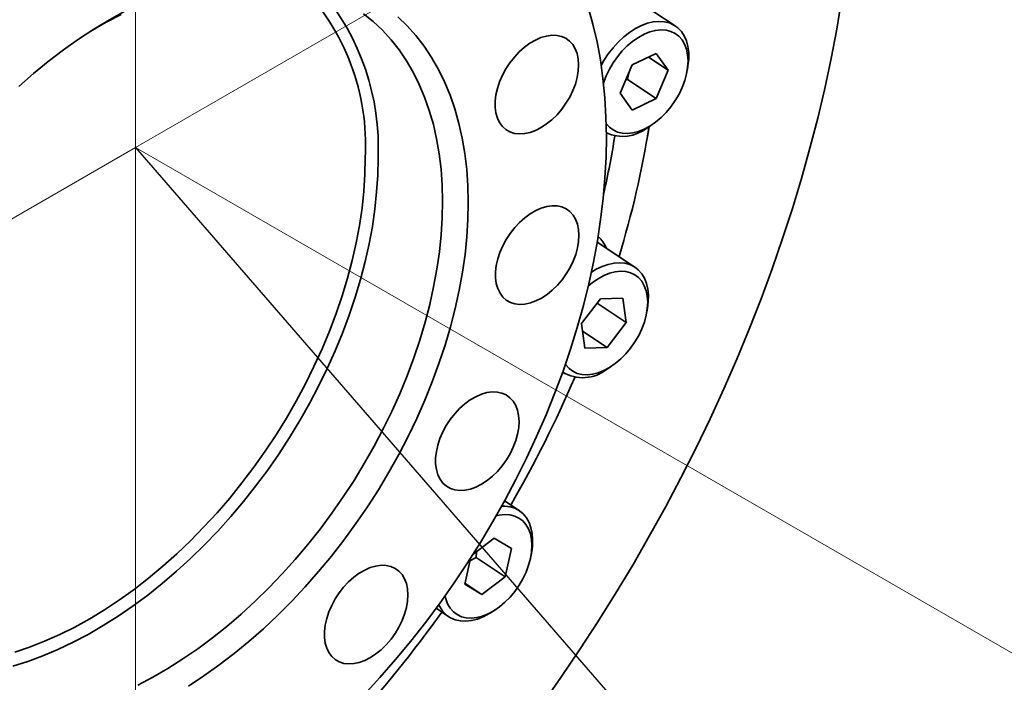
# Model space of a CAD drawing. Header units: millimetres. Extents: x 6316 to 18291, y -19059 to -9021.
# Tile 135 of 146: x 18170.65 to 18178.44, y -18636.78 to -18631.53. Entities that reach past the tile are written whole.
import ezdxf

# ---------------------------------------------------------------- set-up
doc = ezdxf.new("R2010")
doc.units = ezdxf.units.MM
doc.header["$LTSCALE"] = 10
doc.layers.add('1轮廓实线层', color=7, linetype='Continuous', lineweight=18)

msp = doc.modelspace()

# ---------------------------------------------------------------- linework, layer by layer
msp.add_line((18171.5669, -18632.5437), (18183.2582, -18646.0437))
at = {"color": 7, "linetype": 'Continuous', "lineweight": 35}
for p, q in [((18174.9445, -18634.3222), (18174.9593, -18634.332)), ((18175.296, -18634.2977), (18175.3227, -18634.2807)), ((18174.6948, -18635.7718), (18174.7001, -18635.7406))]:
    msp.add_line(p, q, dxfattribs=at)
at = {"color": 7, "linetype": 'Continuous', "lineweight": 35, "flags": 128}
for points in [[(18174.5997, -18634.7119), (18174.5967, -18634.6657), (18174.5878, -18634.623), (18174.5733, -18634.5847), (18174.5533, -18634.5515), (18174.5282, -18634.524), (18174.4986, -18634.5026), (18174.4648, -18634.4877), (18174.4276, -18634.4796), (18174.3875, -18634.4785), (18174.3453, -18634.4843), (18174.3018, -18634.497), (18174.2577, -18634.5163), (18174.2138, -18634.5419), (18174.1709, -18634.5733), (18174.1298, -18634.61), (18174.0912, -18634.6513), (18174.0557, -18634.6965), (18174.0241, -18634.7448), (18173.9968, -18634.7953), (18173.9744, -18634.847), (18173.9573, -18634.8992), (18173.9457, -18634.9508), (18173.9399, -18635.0009), (18173.94, -18635.0487), (18173.946, -18635.0933), (18173.9577, -18635.1338), (18173.975, -18635.1697), (18173.9976, -18635.2001), (18174.025, -18635.2247), (18174.0568, -18635.2428), (18174.0924, -18635.2543), (18174.1311, -18635.2589), (18174.1723, -18635.2566), (18174.2153, -18635.2473), (18174.2592, -18635.2313), (18174.3033, -18635.2088), (18174.3467, -18635.1802), (18174.3889, -18635.1461), (18174.4288, -18635.107), (18174.466, -18635.0636), (18174.4996, -18635.0168), (18174.5291, -18634.9673), (18174.554, -18634.9161), (18174.5738, -18634.864), (18174.5882, -18634.812), (18174.5969, -18634.761), (18174.5997, -18634.7119)], [(18173.7209, -18636.0836), (18173.7178, -18636.0373), (18173.7089, -18635.9947), (18173.6944, -18635.9564), (18173.6744, -18635.9232), (18173.6493, -18635.8956), (18173.6197, -18635.8742), (18173.5859, -18635.8594), (18173.5487, -18635.8513), (18173.5086, -18635.8502), (18173.4665, -18635.856), (18173.4229, -18635.8687), (18173.3788, -18635.888), (18173.335, -18635.9136), (18173.2921, -18635.945), (18173.2509, -18635.9817), (18173.2123, -18636.023), (18173.1768, -18636.0682), (18173.1452, -18636.1165), (18173.1179, -18636.1669), (18173.0955, -18636.2187), (18173.0784, -18636.2709), (18173.0668, -18636.3225), (18173.061, -18636.3726), (18173.0611, -18636.4204), (18173.0671, -18636.465), (18173.0789, -18636.5055), (18173.0962, -18636.5413), (18173.1187, -18636.5718), (18173.1462, -18636.5963), (18173.1779, -18636.6145), (18173.2135, -18636.626), (18173.2522, -18636.6306), (18173.2935, -18636.6283), (18173.3364, -18636.619), (18173.3803, -18636.603), (18173.4244, -18636.5805), (18173.4679, -18636.5519), (18173.51, -18636.5177), (18173.55, -18636.4786), (18173.5871, -18636.4353), (18173.6207, -18636.3885), (18173.6502, -18636.339), (18173.6751, -18636.2878), (18173.6949, -18636.2357), (18173.7093, -18636.1837), (18173.718, -18636.1327), (18173.7209, -18636.0836)]]:
    msp.add_lwpolyline(points, dxfattribs=at)
at = {"layer": '1轮廓实线层'}
for q in [(18171.5669, -18603.6926), (18193.0452, -18620.1431), (18150.0885, -18644.9442), (18171.5669, -18657.3448), (18193.0452, -18644.9442)]:
    msp.add_line((18171.5669, -18632.5437), q, dxfattribs=at)
at = {"layer": '1轮廓实线层', "color": 7, "linetype": 'Continuous', "lineweight": 35}
for p, q in [((18175.8357, -18631.5825), (18175.4969, -18631.3576)), ((18175.4938, -18631.8904), (18175.6845, -18631.7999)), ((18175.6229, -18631.8292), (18175.7802, -18631.9336)), ((18175.6845, -18631.7999), (18175.7802, -18631.9336)), ((18175.3988, -18632.1144), (18175.4938, -18631.8904)), ((18175.7802, -18631.9336), (18175.6852, -18632.1576)), ((18175.9296, -18631.9373), (18175.9349, -18631.9061)), ((18175.4434, -18632.0092), (18175.4563, -18632.0057)), ((18175.4563, -18632.0057), (18175.4708, -18631.9447)), ((18175.4563, -18632.0057), (18175.6852, -18632.1576)), ((18175.4945, -18632.2481), (18175.3988, -18632.1144)), ((18175.6852, -18632.1576), (18175.4945, -18632.2481)), ((18175.615, -18632.388), (18175.6417, -18632.371)), ((18175.6166, -18632.4513), (18175.6241, -18632.4067)), ((18175.5167, -18633.4921), (18175.2178, -18633.2938)), ((18175.0941, -18633.9382), (18175.2452, -18633.7407)), ((18175.2179, -18633.7772), (18175.4468, -18633.9291)), ((18175.2452, -18633.7407), (18175.4215, -18633.7362)), ((18175.4215, -18633.7362), (18175.4468, -18633.9291)), ((18175.6105, -18633.8469), (18175.6158, -18633.8157)), ((18175.1195, -18634.1311), (18175.0941, -18633.9382)), ((18175.4468, -18633.9291), (18175.2958, -18634.1266)), ((18175.102, -18633.998), (18175.2958, -18634.1266)), ((18175.2958, -18634.1266), (18175.1195, -18634.1311)), ((18174.6009, -18635.4171), (18174.4854, -18635.3404)), ((18174.2349, -18635.7648), (18174.4037, -18635.6357)), ((18174.4037, -18635.6357), (18174.5388, -18635.7178)), ((18174.261, -18635.7887), (18174.2633, -18635.743)), ((18174.5388, -18635.7178), (18174.4899, -18635.9406)), ((18174.1707, -18635.9994), (18174.2155, -18635.7951)), ((18174.2112, -18635.8148), (18174.261, -18635.7887)), ((18174.261, -18635.7887), (18174.4899, -18635.9406)), ((18174.4899, -18635.9406), (18174.3058, -18636.0814)), ((18174.3058, -18636.0814), (18174.1707, -18635.9994)), ((18174.1721, -18635.9927), (18174.3058, -18636.0814)), ((18173.9437, -18636.1906), (18174.0436, -18636.2569)), ((18174.3802, -18636.2226), (18174.4069, -18636.2056))]:
    msp.add_line(p, q, dxfattribs=at)
at = {"layer": '1轮廓实线层', "color": 7, "linetype": 'Continuous', "lineweight": 35, "flags": 128}
for points in [[(18174.7789, -18636.953), (18174.9309, -18636.7374), (18175.079, -18636.5189), (18175.223, -18636.2977), (18175.363, -18636.0741), (18175.4988, -18635.8482), (18175.6302, -18635.6201), (18175.7572, -18635.3902), (18175.8797, -18635.1585), (18175.9975, -18634.9253), (18176.1105, -18634.6907), (18176.2188, -18634.455), (18176.3221, -18634.2183), (18176.4204, -18633.9809), (18176.5136, -18633.7429), (18176.6016, -18633.5045), (18176.6845, -18633.2659), (18176.762, -18633.0273), (18176.8341, -18632.789), (18176.9008, -18632.551), (18176.962, -18632.3137), (18177.0177, -18632.0771), (18177.0679, -18631.8416), (18177.1124, -18631.6072), (18177.1512, -18631.3742)], [(18170.6443, -18632.0612), (18170.7596, -18631.9599), (18170.8768, -18631.8636), (18170.9956, -18631.7727), (18171.1159, -18631.6873), (18171.2373, -18631.6076), (18171.3595, -18631.5338), (18171.4823, -18631.466)], [(18170.6443, -18632.0612), (18170.7596, -18631.9599), (18170.8768, -18631.8636), (18170.9956, -18631.7727), (18171.1159, -18631.6873), (18171.2373, -18631.6076), (18171.3595, -18631.5338), (18171.4823, -18631.466)], [(18173.3728, -18636.877), (18173.4998, -18636.7384), (18173.6239, -18636.5958), (18173.7447, -18636.4494), (18173.8622, -18636.2994), (18173.9761, -18636.1461), (18174.0863, -18635.9898), (18174.1926, -18635.8306), (18174.2948, -18635.6689), (18174.3928, -18635.5048), (18174.4863, -18635.3388), (18174.5753, -18635.1709), (18174.6596, -18635.0015), (18174.7391, -18634.8308), (18174.8137, -18634.6591), (18174.8832, -18634.4868), (18174.9475, -18634.314), (18175.0065, -18634.141), (18175.0602, -18633.9681), (18175.1084, -18633.7956), (18175.1511, -18633.6237), (18175.1882, -18633.4528), (18175.2196, -18633.2831), (18175.2453, -18633.1148), (18175.2653, -18632.9482), (18175.2795, -18632.7837), (18175.2879, -18632.6214), (18175.2905, -18632.4615), (18175.2873, -18632.3045), (18175.2782, -18632.1505), (18175.2634, -18631.9997), (18175.2428, -18631.8524), (18175.2164, -18631.7088), (18175.1843, -18631.5691), (18175.1466, -18631.4337)], [(18173.3728, -18636.877), (18173.4998, -18636.7384), (18173.6239, -18636.5958), (18173.7447, -18636.4494), (18173.8622, -18636.2994), (18173.9761, -18636.1461), (18174.0863, -18635.9898), (18174.1926, -18635.8306), (18174.2948, -18635.6689), (18174.3928, -18635.5048), (18174.4863, -18635.3388), (18174.5753, -18635.1709), (18174.6596, -18635.0015), (18174.7391, -18634.8308), (18174.8137, -18634.6591), (18174.8832, -18634.4868), (18174.9475, -18634.314), (18175.0065, -18634.141), (18175.0602, -18633.9681), (18175.1084, -18633.7956), (18175.1511, -18633.6237), (18175.1882, -18633.4528), (18175.2196, -18633.2831), (18175.2453, -18633.1148), (18175.2653, -18632.9482), (18175.2795, -18632.7837), (18175.2879, -18632.6214), (18175.2905, -18632.4615), (18175.2873, -18632.3045), (18175.2782, -18632.1505), (18175.2634, -18631.9997), (18175.2428, -18631.8524), (18175.2164, -18631.7088), (18175.1843, -18631.5691), (18175.1466, -18631.4337)], [(18171.453, -18631.4913), (18171.3334, -18631.5543), (18171.2143, -18631.6233), (18171.1833, -18631.6423)], [(18171.453, -18631.4913), (18171.3334, -18631.5543), (18171.2143, -18631.6233), (18171.1833, -18631.6423)], [(18171.5836, -18636.7983), (18171.7031, -18636.7353), (18171.8222, -18636.6663), (18171.9407, -18636.5914), (18172.0581, -18636.5108), (18172.1742, -18636.4247), (18172.2889, -18636.3332), (18172.4017, -18636.2366), (18172.5125, -18636.1352), (18172.6209, -18636.029), (18172.7268, -18635.9185), (18172.8298, -18635.8039), (18172.9298, -18635.6853), (18173.0265, -18635.5632), (18173.1197, -18635.4378), (18173.2091, -18635.3093), (18173.2946, -18635.1781), (18173.3759, -18635.0445), (18173.4529, -18634.9088), (18173.5254, -18634.7713), (18173.5932, -18634.6324), (18173.6561, -18634.4923), (18173.714, -18634.3514), (18173.7669, -18634.21), (18173.8144, -18634.0685), (18173.8566, -18633.9272), (18173.8934, -18633.7863), (18173.9245, -18633.6463), (18173.9501, -18633.5075), (18173.97, -18633.3701), (18173.9842, -18633.2346), (18173.9926, -18633.1012), (18173.9952, -18632.9702), (18173.9921, -18632.8419), (18173.9831, -18632.7167), (18173.9684, -18632.5949), (18173.948, -18632.4766), (18173.9219, -18632.3623), (18173.8902, -18632.2521), (18173.853, -18632.1464), (18173.8103, -18632.0453), (18173.7623, -18631.9491), (18173.709, -18631.858), (18173.6506, -18631.7723), (18173.5872, -18631.6921), (18173.519, -18631.6177), (18173.4461, -18631.5491), (18173.3687, -18631.4866)], [(18171.5836, -18636.7983), (18171.7031, -18636.7353), (18171.8222, -18636.6663), (18171.9407, -18636.5914), (18172.0581, -18636.5108), (18172.1742, -18636.4247), (18172.2889, -18636.3332), (18172.4017, -18636.2366), (18172.5125, -18636.1352), (18172.6209, -18636.029), (18172.7268, -18635.9185), (18172.8298, -18635.8039), (18172.9298, -18635.6853), (18173.0265, -18635.5632), (18173.1197, -18635.4378), (18173.2091, -18635.3093), (18173.2946, -18635.1781), (18173.3759, -18635.0445), (18173.4529, -18634.9088), (18173.5254, -18634.7713), (18173.5932, -18634.6324), (18173.6561, -18634.4923), (18173.714, -18634.3514), (18173.7669, -18634.21), (18173.8144, -18634.0685), (18173.8566, -18633.9272), (18173.8934, -18633.7863), (18173.9245, -18633.6463), (18173.9501, -18633.5075), (18173.97, -18633.3701), (18173.9842, -18633.2346), (18173.9926, -18633.1012), (18173.9952, -18632.9702), (18173.9921, -18632.8419), (18173.9831, -18632.7167), (18173.9684, -18632.5949), (18173.948, -18632.4766), (18173.9219, -18632.3623), (18173.8902, -18632.2521), (18173.853, -18632.1464), (18173.8103, -18632.0453), (18173.7623, -18631.9491), (18173.709, -18631.858), (18173.6506, -18631.7723), (18173.5872, -18631.6921), (18173.519, -18631.6177), (18173.4461, -18631.5491), (18173.3687, -18631.4866)], [(18173.6411, -18631.51), (18173.7151, -18631.5818), (18173.7844, -18631.6595), (18173.8487, -18631.743), (18173.9079, -18631.832), (18173.962, -18631.9265), (18174.0107, -18632.0261), (18174.054, -18632.1306), (18174.0917, -18632.2399), (18174.1239, -18632.3536), (18174.1503, -18632.4715), (18174.171, -18632.5933), (18174.1859, -18632.7188), (18174.1949, -18632.8476), (18174.1981, -18632.9796), (18174.1955, -18633.1143), (18174.187, -18633.2515), (18174.1726, -18633.3908), (18174.1525, -18633.532), (18174.1266, -18633.6747), (18174.0949, -18633.8187), (18174.0577, -18633.9635), (18174.0149, -18634.1088), (18173.9667, -18634.2544), (18173.9132, -18634.3999), (18173.8544, -18634.5449), (18173.7905, -18634.6891), (18173.7217, -18634.8323), (18173.6482, -18634.9741), (18173.57, -18635.1141), (18173.4874, -18635.252), (18173.4005, -18635.3876), (18173.3096, -18635.5205), (18173.2148, -18635.6505), (18173.1164, -18635.7771), (18173.0145, -18635.9002), (18172.9095, -18636.0195), (18172.8016, -18636.1347), (18172.691, -18636.2455), (18172.5779, -18636.3516), (18172.4626, -18636.4529), (18172.3454, -18636.5492), (18172.2265, -18636.6401), (18172.1063, -18636.7255), (18171.9849, -18636.8052)], [(18173.6411, -18631.51), (18173.7151, -18631.5818), (18173.7844, -18631.6595), (18173.8487, -18631.743), (18173.9079, -18631.832), (18173.962, -18631.9265), (18174.0107, -18632.0261), (18174.054, -18632.1306), (18174.0917, -18632.2399), (18174.1239, -18632.3536), (18174.1503, -18632.4715), (18174.171, -18632.5933), (18174.1859, -18632.7188), (18174.1949, -18632.8476), (18174.1981, -18632.9796), (18174.1955, -18633.1143), (18174.187, -18633.2515), (18174.1726, -18633.3908), (18174.1525, -18633.532), (18174.1266, -18633.6747), (18174.0949, -18633.8187), (18174.0577, -18633.9635), (18174.0149, -18634.1088), (18173.9667, -18634.2544), (18173.9132, -18634.3999), (18173.8544, -18634.5449), (18173.7905, -18634.6891), (18173.7217, -18634.8323), (18173.6482, -18634.9741), (18173.57, -18635.1141), (18173.4874, -18635.252), (18173.4005, -18635.3876), (18173.3096, -18635.5205), (18173.2148, -18635.6505), (18173.1164, -18635.7771), (18173.0145, -18635.9002), (18172.9095, -18636.0195), (18172.8016, -18636.1347), (18172.691, -18636.2455), (18172.5779, -18636.3516), (18172.4626, -18636.4529), (18172.3454, -18636.5492), (18172.2265, -18636.6401), (18172.1063, -18636.7255), (18171.9849, -18636.8052)], [(18175.2495, -18631.8959), (18175.2717, -18631.8563), (18175.3057, -18631.8044), (18175.3435, -18631.7555), (18175.3845, -18631.7103), (18175.4282, -18631.6696), (18175.4738, -18631.6339), (18175.5206, -18631.6038), (18175.568, -18631.5797), (18175.6153, -18631.562), (18175.6617, -18631.5511), (18175.7064, -18631.5469), (18175.7489, -18631.5497), (18175.7886, -18631.5593), (18175.8246, -18631.5756), (18175.8567, -18631.5985), (18175.8842, -18631.6274), (18175.9067, -18631.662), (18175.9239, -18631.7018), (18175.9356, -18631.7461), (18175.9416, -18631.7944), (18175.9417, -18631.8457), (18175.9359, -18631.8995), (18175.9349, -18631.9061)], [(18175.2889, -18632.3532), (18175.2896, -18632.3542), (18175.3149, -18632.3831), (18175.3449, -18632.4058), (18175.379, -18632.4221), (18175.4168, -18632.4315), (18175.4575, -18632.4339), (18175.5005, -18632.4293), (18175.545, -18632.4178), (18175.5903, -18632.3996), (18175.6355, -18632.3749), (18175.68, -18632.3442), (18175.7229, -18632.308), (18175.7636, -18632.267), (18175.8012, -18632.2218), (18175.8353, -18632.1733), (18175.8651, -18632.1222), (18175.8902, -18632.0694), (18175.9102, -18632.0158), (18175.9247, -18631.9624), (18175.9334, -18631.91), (18175.9363, -18631.8595), (18175.9332, -18631.8119), (18175.9243, -18631.7679), (18175.9096, -18631.7283), (18175.8895, -18631.6938), (18175.8642, -18631.6649), (18175.8342, -18631.6421), (18175.8, -18631.6259), (18175.7622, -18631.6165), (18175.7215, -18631.6141), (18175.6785, -18631.6187), (18175.634, -18631.6302), (18175.5888, -18631.6484), (18175.5435, -18631.6731), (18175.499, -18631.7038), (18175.4561, -18631.7399), (18175.4155, -18631.781), (18175.3778, -18631.8261), (18175.3438, -18631.8747), (18175.3139, -18631.9258), (18175.2888, -18631.9786), (18175.2689, -18632.0322), (18175.2675, -18632.0363)], [(18175.0712, -18631.8903), (18175.0681, -18631.8441), (18175.0592, -18631.8014), (18175.0447, -18631.7631), (18175.0247, -18631.7299), (18174.9996, -18631.7024), (18174.97, -18631.681), (18174.9362, -18631.6661), (18174.899, -18631.658), (18174.8589, -18631.6569), (18174.8167, -18631.6627), (18174.7732, -18631.6754), (18174.7291, -18631.6947), (18174.6852, -18631.7203), (18174.6424, -18631.7517), (18174.6012, -18631.7884), (18174.5626, -18631.8297), (18174.5271, -18631.8749), (18174.4955, -18631.9232), (18174.4682, -18631.9737), (18174.4458, -18632.0254), (18174.4287, -18632.0776), (18174.4171, -18632.1292), (18174.4113, -18632.1793), (18174.4114, -18632.2271), (18174.4174, -18632.2717), (18174.4291, -18632.3122), (18174.4465, -18632.3481), (18174.469, -18632.3785), (18174.4964, -18632.4031), (18174.5282, -18632.4212), (18174.5638, -18632.4327), (18174.6025, -18632.4373), (18174.6437, -18632.435), (18174.6867, -18632.4257), (18174.7306, -18632.4097), (18174.7747, -18632.3872), (18174.8182, -18632.3586), (18174.8603, -18632.3245), (18174.9003, -18632.2854), (18174.9374, -18632.242), (18174.971, -18632.1952), (18175.0005, -18632.1457), (18175.0254, -18632.0945), (18175.0452, -18632.0424), (18175.0596, -18631.9904), (18175.0683, -18631.9394), (18175.0712, -18631.8903)], [(18175.0712, -18631.8903), (18175.0681, -18631.8441), (18175.0592, -18631.8014), (18175.0447, -18631.7631), (18175.0247, -18631.7299), (18174.9996, -18631.7024), (18174.97, -18631.681), (18174.9362, -18631.6661), (18174.899, -18631.658), (18174.8589, -18631.6569), (18174.8167, -18631.6627), (18174.7732, -18631.6754), (18174.7291, -18631.6947), (18174.6852, -18631.7203), (18174.6424, -18631.7517), (18174.6012, -18631.7884), (18174.5626, -18631.8297), (18174.5271, -18631.8749), (18174.4955, -18631.9232), (18174.4682, -18631.9737), (18174.4458, -18632.0254), (18174.4287, -18632.0776), (18174.4171, -18632.1292), (18174.4113, -18632.1793), (18174.4114, -18632.2271), (18174.4174, -18632.2717), (18174.4291, -18632.3122), (18174.4465, -18632.3481), (18174.469, -18632.3785), (18174.4964, -18632.4031), (18174.5282, -18632.4212), (18174.5638, -18632.4327), (18174.6025, -18632.4373), (18174.6437, -18632.435), (18174.6867, -18632.4257), (18174.7306, -18632.4097), (18174.7747, -18632.3872), (18174.8182, -18632.3586), (18174.8603, -18632.3245), (18174.9003, -18632.2854), (18174.9374, -18632.242), (18174.971, -18632.1952), (18175.0005, -18632.1457), (18175.0254, -18632.0945), (18175.0452, -18632.0424), (18175.0596, -18631.9904), (18175.0683, -18631.9394), (18175.0712, -18631.8903)], [(18175.6287, -18632.3793), (18175.6276, -18632.3861), (18175.6241, -18632.4067)], [(18173.4847, -18632.6314), (18173.482, -18632.7623), (18173.4736, -18632.8958), (18173.4595, -18633.0313), (18173.4396, -18633.1687), (18173.414, -18633.3075), (18173.3828, -18633.4475), (18173.3461, -18633.5884), (18173.3039, -18633.7297), (18173.2563, -18633.8712), (18173.2035, -18634.0126), (18173.1455, -18634.1535), (18173.0826, -18634.2936), (18173.0148, -18634.4325), (18172.9424, -18634.57), (18172.8654, -18634.7057), (18172.784, -18634.8393), (18172.6986, -18634.9705), (18172.6091, -18635.099), (18172.516, -18635.2244), (18172.4193, -18635.3465), (18172.3193, -18635.4651), (18172.2162, -18635.5797), (18172.1104, -18635.6902), (18172.0019, -18635.7963), (18171.8912, -18635.8978), (18171.7783, -18635.9944), (18171.6637, -18636.0859), (18171.5475, -18636.172), (18171.4301, -18636.2526), (18171.3117, -18636.3275), (18171.1926, -18636.3965), (18171.073, -18636.4595), (18170.9533, -18636.5163), (18170.8337, -18636.5667), (18170.7146, -18636.6107), (18170.5961, -18636.6481)], [(18173.4847, -18632.6314), (18173.482, -18632.7623), (18173.4736, -18632.8958), (18173.4595, -18633.0313), (18173.4396, -18633.1687), (18173.414, -18633.3075), (18173.3828, -18633.4475), (18173.3461, -18633.5884), (18173.3039, -18633.7297), (18173.2563, -18633.8712), (18173.2035, -18634.0126), (18173.1455, -18634.1535), (18173.0826, -18634.2936), (18173.0148, -18634.4325), (18172.9424, -18634.57), (18172.8654, -18634.7057), (18172.784, -18634.8393), (18172.6986, -18634.9705), (18172.6091, -18635.099), (18172.516, -18635.2244), (18172.4193, -18635.3465), (18172.3193, -18635.4651), (18172.2162, -18635.5797), (18172.1104, -18635.6902), (18172.0019, -18635.7963), (18171.8912, -18635.8978), (18171.7783, -18635.9944), (18171.6637, -18636.0859), (18171.5475, -18636.172), (18171.4301, -18636.2526), (18171.3117, -18636.3275), (18171.1926, -18636.3965), (18171.073, -18636.4595), (18170.9533, -18636.5163), (18170.8337, -18636.5667), (18170.7146, -18636.6107), (18170.5961, -18636.6481)], [(18170.6112, -18636.5384), (18170.7292, -18636.4982), (18170.8478, -18636.4515), (18170.9666, -18636.3983), (18171.0855, -18636.3387), (18171.204, -18636.2731), (18171.3219, -18636.2013), (18171.439, -18636.1238), (18171.555, -18636.0406), (18171.6695, -18635.9519), (18171.7822, -18635.858), (18171.8931, -18635.7591), (18172.0016, -18635.6554), (18172.1077, -18635.5471), (18172.211, -18635.4346), (18172.3113, -18635.3181), (18172.4083, -18635.1979), (18172.5019, -18635.0742), (18172.5917, -18634.9475), (18172.6776, -18634.8178), (18172.7594, -18634.6857), (18172.8369, -18634.5514), (18172.9098, -18634.4152), (18172.978, -18634.2775), (18173.0414, -18634.1386), (18173.0998, -18633.9988), (18173.153, -18633.8584), (18173.2009, -18633.7179), (18173.2434, -18633.5775), (18173.2805, -18633.4376), (18173.3119, -18633.2984), (18173.3377, -18633.1605), (18173.3578, -18633.024), (18173.3721, -18632.8893), (18173.3806, -18632.7568), (18173.3832, -18632.6267)], [(18170.6112, -18636.5384), (18170.7292, -18636.4982), (18170.8478, -18636.4515), (18170.9666, -18636.3983), (18171.0855, -18636.3387), (18171.204, -18636.2731), (18171.3219, -18636.2013), (18171.439, -18636.1238), (18171.555, -18636.0406), (18171.6695, -18635.9519), (18171.7822, -18635.858), (18171.8931, -18635.7591), (18172.0016, -18635.6554), (18172.1077, -18635.5471), (18172.211, -18635.4346), (18172.3113, -18635.3181), (18172.4083, -18635.1979), (18172.5019, -18635.0742), (18172.5917, -18634.9475), (18172.6776, -18634.8178), (18172.7594, -18634.6857), (18172.8369, -18634.5514), (18172.9098, -18634.4152), (18172.978, -18634.2775), (18173.0414, -18634.1386), (18173.0998, -18633.9988), (18173.153, -18633.8584), (18173.2009, -18633.7179), (18173.2434, -18633.5775), (18173.2805, -18633.4376), (18173.3119, -18633.2984), (18173.3377, -18633.1605), (18173.3578, -18633.024), (18173.3721, -18632.8893), (18173.3806, -18632.7568), (18173.3832, -18632.6267)], [(18175.0739, -18633.2395), (18175.0709, -18633.1932), (18175.062, -18633.1505), (18175.0474, -18633.1123), (18175.0274, -18633.079), (18175.0024, -18633.0515), (18174.9727, -18633.0301), (18174.939, -18633.0152), (18174.9017, -18633.0071), (18174.8617, -18633.006), (18174.8195, -18633.0118), (18174.776, -18633.0245), (18174.7319, -18633.0438), (18174.688, -18633.0694), (18174.6451, -18633.1009), (18174.604, -18633.1376), (18174.5653, -18633.1789), (18174.5299, -18633.224), (18174.4982, -18633.2723), (18174.4709, -18633.3228), (18174.4485, -18633.3745), (18174.4314, -18633.4267), (18174.4199, -18633.4783), (18174.4141, -18633.5285), (18174.4142, -18633.5762), (18174.4201, -18633.6208), (18174.4319, -18633.6614), (18174.4492, -18633.6972), (18174.4718, -18633.7276), (18174.4992, -18633.7522), (18174.531, -18633.7704), (18174.5665, -18633.7819), (18174.6053, -18633.7865), (18174.6465, -18633.7841), (18174.6894, -18633.7748), (18174.7333, -18633.7588), (18174.7774, -18633.7363), (18174.8209, -18633.7077), (18174.863, -18633.6736), (18174.903, -18633.6345), (18174.9401, -18633.5911), (18174.9738, -18633.5443), (18175.0033, -18633.4948), (18175.0282, -18633.4436), (18175.048, -18633.3915), (18175.0624, -18633.3395), (18175.0711, -18633.2885), (18175.0739, -18633.2395)], [(18175.0739, -18633.2395), (18175.0709, -18633.1932), (18175.062, -18633.1505), (18175.0474, -18633.1123), (18175.0274, -18633.079), (18175.0024, -18633.0515), (18174.9727, -18633.0301), (18174.939, -18633.0152), (18174.9017, -18633.0071), (18174.8617, -18633.006), (18174.8195, -18633.0118), (18174.776, -18633.0245), (18174.7319, -18633.0438), (18174.688, -18633.0694), (18174.6451, -18633.1009), (18174.604, -18633.1376), (18174.5653, -18633.1789), (18174.5299, -18633.224), (18174.4982, -18633.2723), (18174.4709, -18633.3228), (18174.4485, -18633.3745), (18174.4314, -18633.4267), (18174.4199, -18633.4783), (18174.4141, -18633.5285), (18174.4142, -18633.5762), (18174.4201, -18633.6208), (18174.4319, -18633.6614), (18174.4492, -18633.6972), (18174.4718, -18633.7276), (18174.4992, -18633.7522), (18174.531, -18633.7704), (18174.5665, -18633.7819), (18174.6053, -18633.7865), (18174.6465, -18633.7841), (18174.6894, -18633.7748), (18174.7333, -18633.7588), (18174.7774, -18633.7363), (18174.8209, -18633.7077), (18174.863, -18633.6736), (18174.903, -18633.6345), (18174.9401, -18633.5911), (18174.9738, -18633.5443), (18175.0033, -18633.4948), (18175.0282, -18633.4436), (18175.048, -18633.3915), (18175.0624, -18633.3395), (18175.0711, -18633.2885), (18175.0739, -18633.2395)], [(18175.1717, -18633.5319), (18175.2105, -18633.5084), (18175.2579, -18633.4855), (18175.305, -18633.4691), (18175.3511, -18633.4594), (18175.3955, -18633.4566), (18175.4376, -18633.4606), (18175.4766, -18633.4715), (18175.5119, -18633.4891), (18175.5431, -18633.5131), (18175.5697, -18633.5431), (18175.5913, -18633.5788), (18175.6075, -18633.6194), (18175.6181, -18633.6646), (18175.623, -18633.7134), (18175.622, -18633.7653), (18175.6158, -18633.8157)], [(18174.9669, -18634.2586), (18174.9705, -18634.2638), (18174.9958, -18634.2927), (18175.0258, -18634.3155), (18175.06, -18634.3317), (18175.0977, -18634.3411), (18175.1385, -18634.3436), (18175.1815, -18634.339), (18175.226, -18634.3275), (18175.2712, -18634.3092), (18175.3165, -18634.2845), (18175.361, -18634.2539), (18175.4039, -18634.2177), (18175.4445, -18634.1767), (18175.4822, -18634.1315), (18175.5162, -18634.0829), (18175.546, -18634.0318), (18175.5712, -18633.979), (18175.5911, -18633.9254), (18175.6056, -18633.872), (18175.6144, -18633.8196), (18175.6172, -18633.7692), (18175.6142, -18633.7216), (18175.6052, -18633.6776), (18175.5906, -18633.638), (18175.5704, -18633.6034), (18175.5451, -18633.5745), (18175.5151, -18633.5518), (18175.481, -18633.5356), (18175.4432, -18633.5262), (18175.4025, -18633.5237), (18175.3595, -18633.5283), (18175.315, -18633.5398), (18175.2697, -18633.5581), (18175.2244, -18633.5827), (18175.18, -18633.6134), (18175.1472, -18633.6405)], [(18174.5997, -18634.7119), (18174.5967, -18634.6657), (18174.5878, -18634.623), (18174.5733, -18634.5847), (18174.5533, -18634.5515), (18174.5282, -18634.524), (18174.4986, -18634.5026), (18174.4648, -18634.4877), (18174.4276, -18634.4796), (18174.3875, -18634.4785), (18174.3453, -18634.4843), (18174.3018, -18634.497), (18174.2577, -18634.5163), (18174.2138, -18634.5419), (18174.1709, -18634.5733), (18174.1298, -18634.61), (18174.0912, -18634.6513), (18174.0557, -18634.6965), (18174.0241, -18634.7448), (18173.9968, -18634.7953), (18173.9744, -18634.847), (18173.9573, -18634.8992), (18173.9457, -18634.9508), (18173.9399, -18635.0009), (18173.94, -18635.0487), (18173.946, -18635.0933), (18173.9577, -18635.1338), (18173.975, -18635.1697), (18173.9976, -18635.2001), (18174.025, -18635.2247), (18174.0568, -18635.2428), (18174.0924, -18635.2543), (18174.1311, -18635.2589), (18174.1723, -18635.2566), (18174.2153, -18635.2473), (18174.2592, -18635.2313), (18174.3033, -18635.2088), (18174.3467, -18635.1802), (18174.3889, -18635.1461), (18174.4288, -18635.107), (18174.466, -18635.0636), (18174.4996, -18635.0168), (18174.5291, -18634.9673), (18174.554, -18634.9161), (18174.5738, -18634.864), (18174.5882, -18634.812), (18174.5969, -18634.761), (18174.5997, -18634.7119)], [(18174.4626, -18635.3818), (18174.4879, -18635.3817), (18174.5294, -18635.3871), (18174.5677, -18635.3992), (18174.6024, -18635.418), (18174.6328, -18635.4432), (18174.6584, -18635.4743), (18174.679, -18635.5109), (18174.6942, -18635.5525), (18174.7037, -18635.5984), (18174.7075, -18635.6479), (18174.7054, -18635.7002), (18174.7001, -18635.7406)], [(18174.0146, -18636.0924), (18174.02, -18636.1146), (18174.0347, -18636.1542), (18174.0548, -18636.1888), (18174.0801, -18636.2177), (18174.1101, -18636.2404), (18174.1442, -18636.2566), (18174.182, -18636.266), (18174.2227, -18636.2685), (18174.2657, -18636.2639), (18174.3102, -18636.2524), (18174.3555, -18636.2341), (18174.4008, -18636.2095), (18174.4452, -18636.1788), (18174.4881, -18636.1426), (18174.5288, -18636.1016), (18174.5664, -18636.0564), (18174.6005, -18636.0079), (18174.6303, -18635.9567), (18174.6554, -18635.9039), (18174.6754, -18635.8504), (18174.6899, -18635.7969), (18174.6986, -18635.7445), (18174.7015, -18635.6941), (18174.6984, -18635.6465), (18174.6895, -18635.6025), (18174.6748, -18635.5629), (18174.6547, -18635.5284), (18174.6294, -18635.4995), (18174.5994, -18635.4767), (18174.5652, -18635.4605), (18174.5275, -18635.4511), (18174.4867, -18635.4486), (18174.4438, -18635.4532), (18174.4193, -18635.4587)], [(18173.7209, -18636.0836), (18173.7178, -18636.0373), (18173.7089, -18635.9947), (18173.6944, -18635.9564), (18173.6744, -18635.9232), (18173.6493, -18635.8956), (18173.6197, -18635.8742), (18173.5859, -18635.8594), (18173.5487, -18635.8513), (18173.5086, -18635.8502), (18173.4665, -18635.856), (18173.4229, -18635.8687), (18173.3788, -18635.888), (18173.335, -18635.9136), (18173.2921, -18635.945), (18173.2509, -18635.9817), (18173.2123, -18636.023), (18173.1768, -18636.0682), (18173.1452, -18636.1165), (18173.1179, -18636.1669), (18173.0955, -18636.2187), (18173.0784, -18636.2709), (18173.0668, -18636.3225), (18173.061, -18636.3726), (18173.0611, -18636.4204), (18173.0671, -18636.465), (18173.0789, -18636.5055), (18173.0962, -18636.5413), (18173.1187, -18636.5718), (18173.1462, -18636.5963), (18173.1779, -18636.6145), (18173.2135, -18636.626), (18173.2522, -18636.6306), (18173.2935, -18636.6283), (18173.3364, -18636.619), (18173.3803, -18636.603), (18173.4244, -18636.5805), (18173.4679, -18636.5519), (18173.51, -18636.5177), (18173.55, -18636.4786), (18173.5871, -18636.4353), (18173.6207, -18636.3885), (18173.6502, -18636.339), (18173.6751, -18636.2878), (18173.6949, -18636.2357), (18173.7093, -18636.1837), (18173.718, -18636.1327), (18173.7209, -18636.0836)], [(18174.3802, -18636.2226), (18174.3645, -18636.2322), (18174.3172, -18636.2571), (18174.2699, -18636.2755), (18174.2233, -18636.2874), (18174.1783, -18636.2924), (18174.1355, -18636.2905), (18174.0955, -18636.2817), (18174.0589, -18636.2662), (18174.0264, -18636.2442), (18173.9983, -18636.216), (18173.9751, -18636.182), (18173.9648, -18636.1617)]]:
    msp.add_lwpolyline(points, dxfattribs=at)
at = {"layer": '1轮廓实线层', "color": 7, "linetype": 'Continuous', "lineweight": 35}
for centre, radius, start, end in [((18171.5738, -18632.5252), 1.8123, 356.79089, 44.43992), ((18171.5669, -18632.5437), 1.9198, 357.38205, 40.14259), ((18175.4181, -18632.1401), 0.3166, 246.18729, 308.44982), ((18167.9077, -18631.1354), 7.8203, 343.10353, 350.84629), ((18168.363, -18631.3343), 7.0836, 347.14308, 350.90576), ((18175.0602, -18633.4344), 0.248, 21.89461, 48.30026), ((18175.1036, -18634.0618), 0.3043, 238.54315, 309.20256), ((18166.0722, -18630.4994), 9.7659, 330.06139, 336.68873), ((18165.9361, -18630.4538), 9.9052, 317.80478, 324.39236)]:
    msp.add_arc(centre, radius, start, end, dxfattribs=at)

doc.saveas('drawing.dxf')
